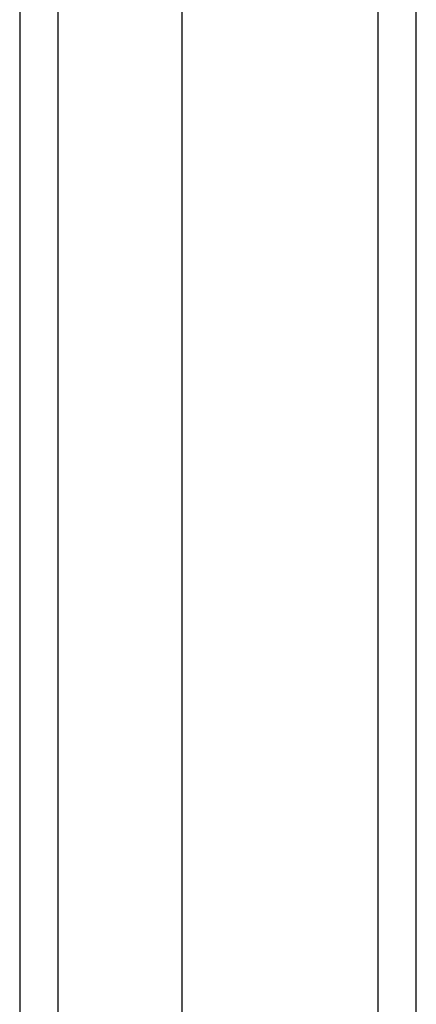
# Model space of a CAD drawing. Header units: inches. Extents: x 0 to 149, y -11 to 97.
# Tile 35 of 65: x 82.795 to 83.634, y 56.497 to 58.579. Entities that reach past the tile are written whole.
import ezdxf

# ---------------------------------------------------------------- set-up
doc = ezdxf.new("R2010")
doc.units = ezdxf.units.IN
doc.header["$LTSCALE"] = 8.944272
doc.header["$MEASUREMENT"] = 0
doc.layers.add('Visible Edges(ANSI)', color=7, linetype='Continuous', lineweight=25)
doc.layers.add('Visible Tangent Edges(ANSI)', color=7, linetype='Continuous', lineweight=25)

msp = doc.modelspace()

# ---------------------------------------------------------------- linework, layer by layer
at = {"layer": 'Visible Edges(ANSI)'}
for p, q in [((83.6343, 41.36297), (83.6343, 60.57944)), ((83.13837, 59.89787), (83.13837, 42.04454)), ((82.79504, 59.79153), (82.79504, 42.15087))]:
    msp.add_line(p, q, dxfattribs=at)
at = {"layer": 'Visible Tangent Edges(ANSI)'}
for p, q in [((83.55291, 60.57944), (83.55291, 41.36297)), ((82.87643, 42.03944), (82.87643, 59.90296))]:
    msp.add_line(p, q, dxfattribs=at)

doc.saveas('drawing.dxf')
